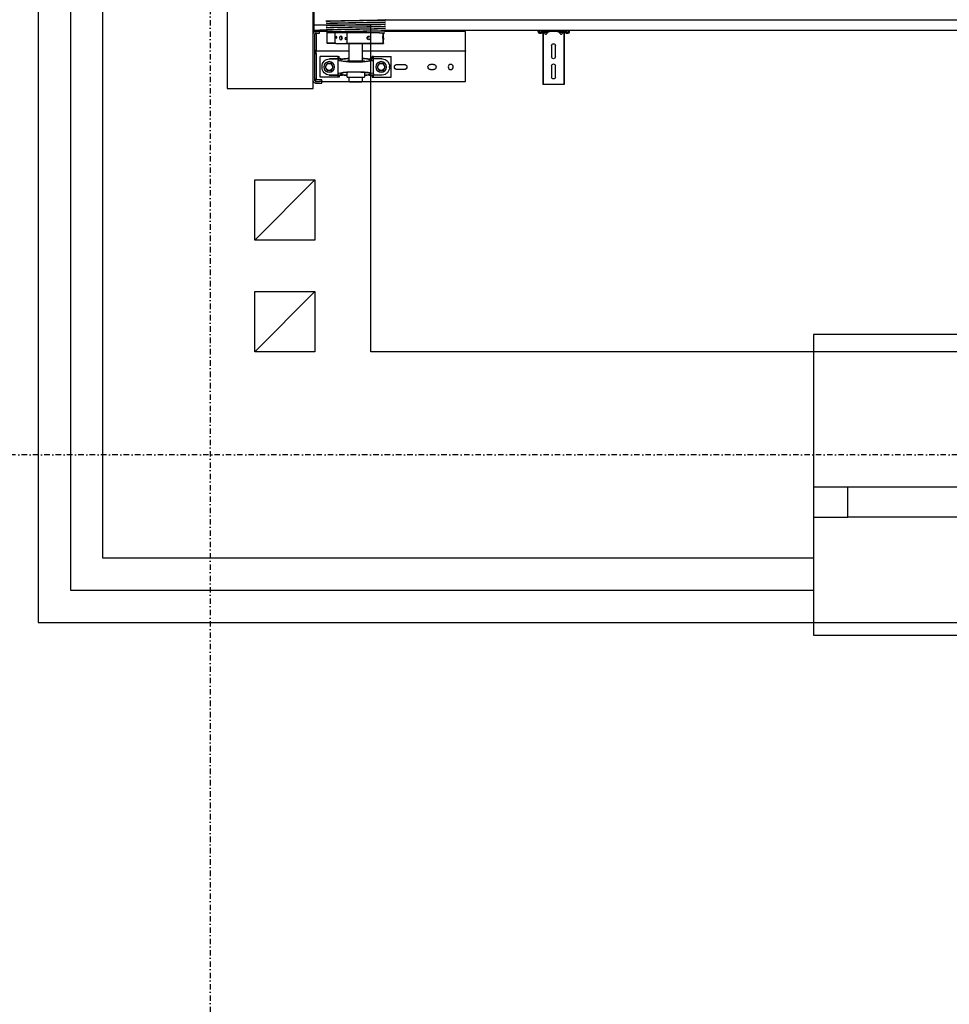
# Model space of a CAD drawing. Header units: centimetres. Extents: x 0 to 55409, y -2708 to 14680.
# Tile 11 of 215: x 29535 to 29751, y 4998 to 5227. Entities that reach past the tile are written whole.
import ezdxf
from ezdxf.enums import TextEntityAlignment as Align

# ---------------------------------------------------------------- set-up
doc = ezdxf.new("R2010")
doc.units = ezdxf.units.CM
doc.header["$LTSCALE"] = 0.01
for name, pattern in [('Ciągłe', [0]), ('DASHDOT', [25.4, 12.7, -6.35, 0, -6.35]), ('DASHED2', [9.525, 6.35, -3.175])]:
    doc.linetypes.add(name, pattern=pattern)
doc.layers.add('A-Wyburzenia', color=35, linetype='DASHED2', lineweight=0)
doc.layers.add('CKWENT', color=3, linetype='Ciągłe', lineweight=25)
for name, color, linetype in [('A_drzwi opis istniejące', 161, 'Continuous'), ('A_Ściany istniejące', 9, 'Continuous'), ('CKDRZWI_', 7, 'Continuous'), ('CKIZOLACJE', 2, 'Continuous'), ('CKOKNA', 4, 'Continuous'), ('CKSIATKA', 7, 'DASHDOT'), ('CKWYMIAR', 3, 'Continuous'), ('PODKŁAD STAN ISTNIEJĄCY', 7, 'Continuous')]:
    doc.layers.add(name, color=color, linetype=linetype)
doc.layers.add('CKPOM_POWIERZ', color=1, linetype='Continuous', plot=False)
doc.layers.add('POWIERZCHNIA ZABUDOWY', color=111, linetype='Continuous', plot=False)
doc.styles.add('SIMPLEX', font='simplex.shx', dxfattribs={"width": 0.7, "height": 17})
doc.styles.get("Standard").update_dxf_attribs({"font": 'ic-simplex.shx', "width": 0.8})
doc.linetypes.add('IZOLACJA_CIEPLNA_OS', pattern='A,0.001,[220,CADKON.SHX,S=0.05,R=0,X=0,Y=0],-1,[220,CADKON.SHX,S=0.05,R=180,X=1,Y=0],-1', length=2.001)
doc.dimstyles.new('Kopia2 CADKON cm', dxfattribs={"dimscale": 5, "dimtxt": 3, "dimasz": 2.5, "dimexe": 1.8, "dimexo": 5, "dimgap": 0.6, "dimtad": 1, "dimrnd": 0.5, "dimtxsty": 'Standard', "dimblk1": 'OBLIQUE', "dimblk2": 'OBLIQUE', "dimsah": 1, "dimcen": 2.5, "dimadec": 1, "dimazin": 2, "dimtfac": 1, "dimtix": 1, "dimtmove": 2, "dimatfit": 3, "dimldrblk": 'OPEN30', "dimfxl": 2, "dimfxlon": 1, "dimtfill": 1, "dimtolj": 1, "dimarcsym": 0})

# ---------------------------------------------------------------- blocks, each defined once
blk = doc.blocks.new('A$7E8719B1CAF')
at = {"color": 7, "linetype": 'Continuous', "lineweight": -3}
for p, q in [((0, 0), (0, 210)), ((0, 210), (200, 210)), ((200, 210), (200, 192)), ((200, 192), (200, 82)), ((204, 192), (204, 82)), ((204, 188), (207, 188)), ((207, 188), (204, 188)), ((205, 197), (215, 197)), ((205, 193), (215, 193)), ((205, 189.6), (205, 193)), ((220, 189.6), (205, 189.6)), ((207, 189.6), (207, 188)), ((207, 128), (207, 188)), ((215, 197), (220, 197)), ((220, 193), (215, 193)), ((216.5, 183.5), (216.5, 135.5)), ((257.9, 183.5), (216.5, 183.5)), ((220, 197), (220, 193)), ((223, 193), (220, 196)), ((220, 193), (220, 189.6)), ((220, 193), (223, 193)), ((221.6, 193), (284, 193)), ((257.9, 183.5), (257.9, 178.5)), ((260.5, 183.5), (257.9, 183.5)), ((260.5, 178.5), (260.5, 183.5)), ((279, 183.5), (319, 183.5)), ((279, 183.5), (279, 171.8)), ((285.5, 195), (284, 193.5)), ((284, 193.5), (314, 193.5)), ((284, 193.5), (284, 183.5)), ((312.5, 195), (285.5, 195)), ((314, 193.5), (312.5, 195)), ((314, 183.5), (314, 193.5)), ((314, 193), (554, 193)), ((319, 171.8), (319, 183.5)), ((337.5, 178.5), (337.5, 183.5)), ((337.5, 183.5), (340.1, 183.5)), ((340.1, 183.5), (381.5, 183.5)), ((340.1, 183.5), (340.1, 178.5)), ((381.5, 183.5), (381.5, 135.5)), ((554, 193), (554, 188)), ((554, 188), (554, 128)), ((735.3, 200), (734.2, 200)), ((734.2, 88.5), (734.2, 200)), ((735.3, 88.5), (735.3, 200)), ((740.4, 200), (735.3, 200)), ((742.2, 200), (740.4, 200)), ((747.8, 200), (742.2, 200)), ((749.7, 200), (747.8, 200)), ((768.6, 200), (749.7, 200)), ((770.5, 200), (768.6, 200)), ((776.1, 200), (770.5, 200)), ((777.8, 200), (776.1, 200)), ((782.9, 200), (777.8, 200)), ((784.1, 200), (782.9, 200)), ((782.9, 88.5), (782.9, 200)), ((784.1, 88.5), (784.1, 200)), ((220.5, 160.5), (220.5, 158.5)), ((227.8, 159.5), (230.1, 163.5)), ((230.1, 163.5), (232.4, 167.5)), ((232.4, 167.5), (237, 167.5)), ((237, 167.5), (241.6, 167.5)), ((237.5, 178.5), (257.9, 178.5)), ((257.9, 178.5), (238.5, 178.5)), ((241.6, 167.5), (243.9, 163.5)), ((243.9, 163.5), (246.2, 159.5)), ((257.9, 178.5), (257.9, 175.4)), ((260.5, 178.5), (257.9, 178.5)), ((257.9, 175.4), (257.9, 143.6)), ((260.5, 178.6), (268, 178.6)), ((330, 178.6), (337.5, 178.6)), ((340.1, 178.5), (337.5, 178.5)), ((340.1, 175.4), (340.1, 178.5)), ((360.5, 178.5), (340.1, 178.5)), ((359.5, 178.5), (340.1, 178.5)), ((340.1, 175.4), (340.1, 143.6)), ((348.8, 159.5), (351.1, 163.5)), ((351.1, 163.5), (353.4, 167.5)), ((353.4, 167.5), (358, 167.5)), ((358, 167.5), (362.6, 167.5)), ((362.6, 167.5), (364.9, 163.5)), ((364.9, 163.5), (367.2, 159.5)), ((377.5, 160.5), (377.5, 158.5)), ((412, 165.5), (395, 165.5)), ((473, 165.5), (480, 165.5)), ((754.6, 157), (754.6, 183)), ((763.6, 183), (763.6, 157)), ((230.1, 155.5), (227.8, 159.5)), ((232.4, 151.5), (230.1, 155.5)), ((237, 151.5), (232.4, 151.5)), ((241.6, 151.5), (237, 151.5)), ((237.5, 140.5), (257.9, 140.5)), ((257.9, 140.5), (238.5, 140.5)), ((243.9, 155.5), (241.6, 151.5)), ((246.2, 159.5), (243.9, 155.5)), ((257.9, 140.5), (257.9, 143.6)), ((257.9, 140.5), (257.9, 135.5)), ((260.5, 140.5), (257.9, 140.5)), ((260.5, 140.5), (260.5, 135.5)), ((260.5, 140.4), (268, 140.4)), ((279, 147.2), (279, 145.4)), ((279, 145.4), (319, 145.4)), ((284, 145.4), (284, 105)), ((314, 105), (314, 145.4)), ((319, 145.4), (319, 147.2)), ((330, 140.4), (337.5, 140.4)), ((337.5, 140.5), (337.5, 135.5)), ((340.1, 140.5), (337.5, 140.5)), ((340.1, 143.6), (340.1, 140.5)), ((340.1, 140.5), (340.1, 135.5)), ((359.5, 140.5), (340.1, 140.5)), ((360.5, 140.5), (340.1, 140.5)), ((351.1, 155.5), (348.8, 159.5)), ((353.4, 151.5), (351.1, 155.5)), ((358, 151.5), (353.4, 151.5)), ((362.6, 151.5), (358, 151.5)), ((364.9, 155.5), (362.6, 151.5)), ((367.2, 159.5), (364.9, 155.5)), ((395, 153.5), (412, 153.5)), ((480, 153.5), (473, 153.5)), ((204, 128), (207, 128)), ((207, 128), (204, 128)), ((204, 120), (207, 123)), ((207, 123), (204, 120)), ((206, 122), (207, 122)), ((207, 128), (207, 123)), ((284, 123), (207, 123)), ((207, 82), (207, 122)), ((257.9, 135.5), (216.5, 135.5)), ((257.9, 135.5), (260.5, 135.5)), ((554, 123), (314, 123)), ((340.1, 135.5), (337.5, 135.5)), ((340.1, 135.5), (381.5, 135.5)), ((554, 128), (554, 123)), ((554, 122), (554, 123)), ((554, 122), (554, 82)), ((754.6, 110), (754.6, 136)), ((763.6, 136), (763.6, 110)), ((233.5, 105), (232.7, 104.2)), ((250, 104.2), (232.7, 104.2)), ((232.7, 104.2), (232.7, 94.8)), ((252.7, 105), (233.5, 105)), ((250, 80), (250, 104.2)), ((252.7, 105), (276.2, 105)), ((276.2, 105), (362.3, 105)), ((278.9, 104.2), (278.9, 80)), ((278.9, 104.2), (362.1, 104.2)), ((362.1, 80), (362.1, 104.2)), ((362.3, 105), (363.6, 105)), ((363.7, 104.2), (363.7, 80)), ((200, 82), (200, 74)), ((200, 74), (200, 25.3)), ((202, 74), (202, 25.3)), ((203, 77), (203, 77.4)), ((204, 77), (203, 77)), ((232.2, 75), (203, 75)), ((207, 82), (204, 82)), ((204, 77), (204, 77.1)), ((210, 81), (205, 81)), ((210, 77), (205, 77)), ((210, 81), (215, 81)), ((215, 77), (210, 77)), ((215, 81), (215, 77)), ((245, 77), (215, 77)), ((215.3, 75), (215.3, 73.5)), ((215.7, 73.5), (215.3, 73.5)), ((215.3, 73.5), (215.8, 73)), ((215.7, 75), (215.7, 73.5)), ((232.7, 73.5), (215.7, 73.5)), ((215.7, 73.5), (216.2, 73)), ((215.8, 73), (216.2, 73)), ((216.2, 73), (232.2, 73)), ((231, 77.7), (231, 77.3)), ((231, 72.7), (231, 72.3)), ((353.9, 80), (232.5, 80)), ((232.7, 89.1), (232.7, 80)), ((353.9, 80), (367, 80)), ((554, 77), (365.8, 77)), ((367, 79.8), (367, 80)), ((367, 74.8), (367, 75.2)), ((636.7, 75), (367, 75)), ((367, 69.8), (367, 70.2)), ((554, 82), (554, 77)), ((711.3, 75), (636.7, 75)), ((3936.6, 75), (711.3, 75)), ((724.2, 78.9), (723.7, 75.5)), ((725.7, 75.3), (723.7, 75.5)), ((726.1, 78.6), (725.7, 75.3)), ((726.4, 75.3), (725.7, 75.3)), ((726.9, 78.6), (726.4, 75.3)), ((729.3, 81.5), (727.1, 81.5)), ((729.3, 79.5), (727.1, 79.5)), ((730, 81.5), (729.3, 81.5)), ((730.4, 77.6), (730.3, 78.6)), ((732.4, 77.9), (732.3, 78.9)), ((733.1, 77.9), (733, 78.9)), ((749.7, 77), (733.4, 77)), ((785.7, 75), (733.4, 75)), ((734.2, 78.4), (734.2, 88.5)), ((735.3, 77.5), (734.2, 78.4)), ((735.3, 77.5), (735.3, 88.5)), ((740.4, 83.3), (735.3, 77.5)), ((745.9, 79), (737.9, 79)), ((737.9, 79), (737.9, 77)), ((747.8, 77.8), (742.2, 83.4)), ((746.3, 79), (745.9, 79)), ((745.9, 77), (745.9, 79)), ((746.3, 77), (746.3, 79)), ((752, 77), (749.7, 77)), ((766.3, 77), (752, 77)), ((768.6, 77), (766.3, 77)), ((785.7, 77), (768.6, 77)), ((776.1, 83.4), (770.5, 77.8)), ((781.4, 79), (773.4, 79)), ((773.4, 79), (773.4, 77)), ((782.9, 77.5), (777.8, 83.3)), ((781.6, 79), (781.4, 79)), ((781.4, 77), (781.4, 79)), ((781.8, 77), (781.8, 78.8)), ((782.9, 77.5), (782.9, 88.5)), ((784.1, 78.4), (782.9, 77.5)), ((784.1, 78.4), (784.1, 88.5)), ((786.4, 75), (785.7, 75)), ((786.8, 78.9), (786.6, 77.9)), ((788.7, 78.6), (788.6, 77.6)), ((789.5, 78.6), (789.3, 77.6)), ((791.9, 81.5), (789.7, 81.5)), ((791.9, 79.5), (789.7, 79.5)), ((792.6, 81.5), (791.9, 81.5)), ((793.3, 75.3), (792.9, 78.6)), ((793.3, 75.3), (795.3, 75.5)), ((794.1, 75.3), (793.3, 75.3)), ((794.1, 75.3), (796, 75.5)), ((795.3, 75.5), (794.9, 78.9)), ((796, 75.5), (795.3, 75.5)), ((796, 75.5), (795.6, 78.9)), ((231, 67.7), (231, 67.3)), ((231, 62.7), (231, 62.3)), ((231, 57.7), (231, 57.3)), ((231, 52.7), (231, 52.3)), ((353, 49.5), (636.7, 49.5)), ((367, 64.8), (367, 65.2)), ((367, 59.8), (367, 60.2)), ((367, 54.8), (367, 55.2)), ((367, 49.8), (367, 50.2)), ((636.7, 49.5), (711.3, 49.5)), ((711.3, 49.5), (3936.6, 49.5))]:
    blk.add_line(p, q, dxfattribs=at)
for centre, radius in [((237, 159.5), 12.5), ((358, 159.5), 12.5), ((520, 159.5), 6)]:
    blk.add_circle(centre, radius, dxfattribs=at)
for centre, radius, start, end in [((205, 192), 5, 90, 180), ((205, 192), 1, 90, 180), ((759.1, 183), 4.5, 0, 180), ((238.5, 160.5), 18, 93.1972, 180), ((237, 159.5), 8, 150, 210), ((237, 159.5), 8, 90, 150), ((237, 159.5), 8, 30, 90), ((238.5, 160.5), 18, 90, 93.1972), ((237, 159.5), 8, 330, 30), ((358, 159.5), 8, 150, 210), ((358, 159.5), 8, 90, 150), ((358, 159.5), 8, 30, 90), ((359.5, 160.5), 18, 86.8028, 90), ((359.5, 160.5), 18, 0, 86.8028), ((358, 159.5), 8, 330, 30), ((395, 159.5), 6, 90, 270), ((412, 159.5), 6, 270, 90), ((473, 159.5), 6, 90, 270), ((480, 159.5), 6, 270, 90), ((238.5, 158.5), 18, 180, 266.8028), ((237, 159.5), 8, 210, 270), ((237, 159.5), 8, 270, 330), ((238.5, 158.5), 18, 266.8028, 270), ((358, 159.5), 8, 210, 270), ((358, 159.5), 8, 270, 330), ((359.5, 158.5), 18, 270, 273.1972), ((359.5, 158.5), 18, 273.1972, 0), ((759.1, 157), 4.5, 180, 0), ((759.1, 136), 4.5, 0, 180), ((266.3, 51.3), 55.3, 104.2053, 107.0848), ((262.6, 51.3), 55.3, 72.9152, 75.7947), ((382.5, 100.6), 20.7, 167.7246, 169.8445), ((343.4, 100.6), 20.7, 10.1555, 12.2754), ((759.1, 110), 4.5, 180, 0), ((205, 82), 5, 180, 270), ((203, 74), 3, 90, 180), ((203, 74), 1, 90, 180), ((205, 82), 1, 180, 270), ((1137, 45694.1), 45625.4, 268.86217, 269.03289), ((1007.4, 38602), 38532.5, 268.8455, 269.04765), ((1137, 45689.1), 45625.4, 268.86217, 269.03289), ((1007.4, 38597), 38532.5, 268.8455, 269.04765), ((391, 2015.4), 1935.7, 268.9006, 269.2866), ((-408.8, 38606.4), 38534.5, 271.15341, 271.15352), ((-408.8, 38601.4), 38534.5, 271.15341, 271.15352), ((-408.8, 38596.4), 38534.5, 271.15341, 271.15352), ((741.3, 82.5), 1.2, 45, 139), ((749.7, 79.7), 2.7, 225, 270), ((768.6, 79.7), 2.7, 270, 315), ((776.9, 82.5), 1.2, 41, 135), ((1137, 45684.1), 45625.4, 268.86217, 269.03289), ((1007.4, 38592), 38532.5, 268.8455, 269.04765), ((1137, 45679.1), 45625.4, 268.86217, 269.03289), ((1007.4, 38587), 38532.5, 268.8455, 269.04765), ((1137, 45674.1), 45625.4, 268.86217, 269.03289), ((1007.4, 38582), 38532.5, 268.8455, 269.04765), ((1137, 45669.1), 45625.4, 268.86217, 269.03289), ((1007.4, 38577), 38532.5, 268.8455, 269.04765), ((-408.8, 38591.4), 38534.5, 271.15341, 271.15352), ((-408.8, 38586.4), 38534.5, 271.15341, 271.15352), ((-408.8, 38581.4), 38534.5, 271.15341, 271.15352), ((-408.8, 38576.4), 38534.5, 271.15341, 271.15352)]:
    blk.add_arc(centre, radius, start, end, dxfattribs=at)
for centre, major_axis, ratio, start_param, end_param in [((299, 175.4), (-41.1, 0), 0.118535, 0, 3.141593), ((299, 175.4), (-36.1, 0), 0.118535, 5.29957, 6.283185), ((299, 175.4), (-36.1, 0), 0.118535, 0, 4.125208), ((299, 175.4), (-41.1, 0), 0.118535, 5.220603, 5.56644), ((299, 175.4), (-41.1, 0), 0.118535, 3.858338, 4.204175), ((299, 143.6), (-41.1, 0), 0.118535, 3.141593, 6.283185), ((299, 143.6), (-36.1, 0), 0.118535, 1.999302, 6.283185), ((299, 143.6), (-36.1, 0), 0.118535, 0, 1.14229), ((299, 143.6), (-41.1, 0), 0.118535, 0.716745, 1.197203), ((299, 143.6), (-41.1, 0), 0.118535, 1.94439, 2.424847), ((727.1, 78.5), (0, 3), 0.999962, 0, 1.448623), ((727.1, 78.5), (0, 1), 0.999962, 0, 1.448623), ((727.9, 78.5), (0, 1), 0.999962, 0, 1.448623), ((729.3, 78.5), (0, -3), 0.999962, 1.692969, 3.141593), ((729.3, 78.5), (0, -1), 0.999962, 1.692969, 3.141593), ((730, 78.5), (0, -3), 0.999962, 1.692969, 3.141593), ((733.4, 78), (0, -3), 0.999962, 4.834562, 6.283185), ((733.4, 78), (0, -1), 0.999962, 4.834562, 6.283185), ((734.1, 78), (0, -1), 0.999962, 4.834562, 6.283185), ((785.7, 78), (0, 1), 0.999962, 3.141593, 4.590216), ((785.7, 78), (0, 3), 0.999962, 3.141593, 4.590216), ((786.4, 78), (0, 3), 0.999962, 3.141593, 4.590216), ((789.7, 78.5), (0, 3), 0.999962, 0, 1.448623), ((789.7, 78.5), (0, 1), 0.999962, 0, 1.448623), ((790.5, 78.5), (0, 1), 0.999962, 0, 1.448623), ((791.9, 78.5), (0, -3), 0.999962, 1.692969, 3.141593), ((791.9, 78.5), (0, -1), 0.999962, 1.692969, 3.141593), ((792.6, 78.5), (0, -3), 0.999962, 1.692969, 3.141593)]:
    blk.add_ellipse(centre, major_axis=major_axis, ratio=ratio, start_param=start_param, end_param=end_param, dxfattribs=at)
for centre, major_axis, ratio in [((253.5, 90.5), (0, 2.1), 0.841709), ((264.4, 92), (0, 4.25), 0.841709), ((275.4, 93.5), (0, 2.1), 0.841709), ((362.3, 90.5), (0, -2.1), 0.04674), ((362.9, 92), (0, 4.25), 0.04674), ((363.5, 93.5), (0, -2.1), 0.04674)]:
    blk.add_ellipse(centre, major_axis=major_axis, ratio=ratio, dxfattribs=at)
for points in [[(264.4, 178.5), (263.1, 179.1), (261.8, 179.7), (260.5, 180.3)], [(337.5, 180.3), (336.1, 179.7), (334.8, 179.1), (333.4, 178.4)], [(264.4, 140.5), (263.1, 139.9), (261.8, 139.3), (260.5, 138.7)], [(337.5, 138.7), (336.1, 139.3), (334.8, 139.9), (333.4, 140.6)], [(232.7, 94.9), (232.7, 94.1), (232.8, 93.1), (232.8, 92)], [(232.8, 92), (232.8, 90.9), (232.7, 89.9), (232.7, 89.1)], [(326.6, 89.1), (327.2, 89.9), (327.6, 90.9), (327.6, 92)], [(327.6, 92), (327.6, 93.1), (327.3, 94.1), (326.7, 94.9)], [(367, 75.2), (367, 75.2), (367, 75.2), (366.9, 75.2)], [(367, 70.2), (367, 70.2), (367, 70.2), (366.9, 70.2)], [(367, 65.2), (367, 65.2), (367, 65.2), (366.9, 65.2)], [(367, 60.2), (367, 60.2), (367, 60.2), (366.9, 60.2)], [(367, 55.2), (367, 55.2), (367, 55.2), (366.9, 55.2)], [(367, 50.2), (367, 50.2), (367, 50.2), (366.9, 50.2)]]:
    blk.add_open_spline(points, degree=3, dxfattribs=at)
for points, knots in [([(267.1, 94.8), (266.5, 94), (266.2, 93), (266.2, 91), (266.5, 90), (267.1, 89.2)], [0.384709, 0.384709, 0.384709, 0.384709, 0.5, 0.5, 0.6138838, 0.6138838, 0.6138838, 0.6138838]), ([(333.1, 92), (333.1, 90.9), (332.7, 89.8), (331.4, 88.2), (330.4, 87.8), (328.4, 87.7), (327.4, 88.2), (326, 89.8), (325.6, 90.9), (325.6, 93.1), (326, 94.2), (327.4, 95.8), (328.4, 96.2), (330.4, 96.3), (331.4, 95.8), (332.7, 94.2), (333.1, 93.1), (333.1, 92)], [0, 0, 0, 0, 0.125, 0.125, 0.25, 0.25, 0.375, 0.375, 0.5, 0.5, 0.625, 0.625, 0.75, 0.75, 0.875, 0.875, 1, 1, 1, 1]), ([(232.4, 74.4), (232.4, 74.3), (232.3, 73.9), (232, 73.4), (231.5, 73), (231.1, 72.7), (230.7, 72.6), (230.4, 72.5), (230.3, 72.5), (230.2, 72.5), (230.1, 72.5), (230.1, 72.5), (230.1, 72.5), (230.1, 72.5)], [0, 0, 0, 0, 0.064622, 0.1882469, 0.2912198, 0.3781099, 0.4488081, 0.4989945, 0.5291887, 0.5573451, 0.5985172, 0.6805825, 0.8196711, 0.8196711, 0.8196711, 0.8196711]), ([(232.4, 69.4), (232.4, 69.3), (232.3, 68.9), (232, 68.4), (231.5, 68), (231.1, 67.7), (230.7, 67.6), (230.4, 67.5), (230.3, 67.5), (230.2, 67.5), (230.1, 67.5), (230.1, 67.5), (230.1, 67.5), (230.1, 67.5)], [0, 0, 0, 0, 0.064622, 0.1882469, 0.2912198, 0.3781099, 0.4488081, 0.4989945, 0.5291887, 0.5573451, 0.5985172, 0.6805825, 0.8196711, 0.8196711, 0.8196711, 0.8196711]), ([(367.9, 75), (367.9, 75), (367.9, 75), (367.9, 75), (367.7, 75), (367.5, 75), (367.2, 75.1), (366.6, 75.4), (366.1, 75.8), (365.7, 76.4), (365.6, 76.8), (365.6, 76.9)], [0.0426339, 0.0426339, 0.0426339, 0.0426339, 0.1632242, 0.3461528, 0.3893898, 0.4291652, 0.4998815, 0.6043356, 0.7678464, 0.9329424, 1, 1, 1, 1]), ([(367.9, 70), (367.9, 70), (367.9, 70), (367.9, 70), (367.7, 70), (367.5, 70), (367.2, 70.1), (366.6, 70.4), (366.1, 70.8), (365.7, 71.4), (365.6, 71.8), (365.6, 71.9)], [0.0426339, 0.0426339, 0.0426339, 0.0426339, 0.1632242, 0.3461528, 0.3893898, 0.4291652, 0.4998815, 0.6043356, 0.7678464, 0.9329424, 1, 1, 1, 1]), ([(232.4, 64.4), (232.4, 64.3), (232.3, 63.9), (232, 63.4), (231.5, 63), (231.1, 62.7), (230.7, 62.6), (230.4, 62.5), (230.3, 62.5), (230.2, 62.5), (230.1, 62.5), (230.1, 62.5), (230.1, 62.5), (230.1, 62.5)], [0, 0, 0, 0, 0.064622, 0.1882469, 0.2912198, 0.3781099, 0.4488081, 0.4989945, 0.5291887, 0.5573451, 0.5985172, 0.6805825, 0.8196711, 0.8196711, 0.8196711, 0.8196711]), ([(232.4, 59.4), (232.4, 59.3), (232.3, 58.9), (232, 58.4), (231.5, 58), (231.1, 57.7), (230.7, 57.6), (230.4, 57.5), (230.3, 57.5), (230.2, 57.5), (230.1, 57.5), (230.1, 57.5), (230.1, 57.5), (230.1, 57.5)], [0, 0, 0, 0, 0.064622, 0.1882469, 0.2912198, 0.3781099, 0.4488081, 0.4989945, 0.5291887, 0.5573451, 0.5985172, 0.6805825, 0.8196711, 0.8196711, 0.8196711, 0.8196711]), ([(232.4, 54.4), (232.4, 54.3), (232.3, 53.9), (232, 53.4), (231.5, 53), (231.1, 52.7), (230.7, 52.6), (230.4, 52.5), (230.3, 52.5), (230.2, 52.5), (230.1, 52.5), (230.1, 52.5), (230.1, 52.5), (230.1, 52.5)], [0, 0, 0, 0, 0.064622, 0.1882469, 0.2912198, 0.3781099, 0.4488081, 0.4989945, 0.5291887, 0.5573451, 0.5985172, 0.6805825, 0.8196711, 0.8196711, 0.8196711, 0.8196711]), ([(367.9, 65), (367.9, 65), (367.9, 65), (367.9, 65), (367.7, 65), (367.5, 65), (367.2, 65.1), (366.6, 65.4), (366.1, 65.8), (365.7, 66.4), (365.6, 66.8), (365.6, 66.9)], [0.0426339, 0.0426339, 0.0426339, 0.0426339, 0.1632242, 0.3461528, 0.3893898, 0.4291652, 0.4998815, 0.6043356, 0.7678464, 0.9329424, 1, 1, 1, 1]), ([(367.9, 60), (367.9, 60), (367.9, 60), (367.9, 60), (367.7, 60), (367.5, 60), (367.2, 60.1), (366.6, 60.4), (366.1, 60.8), (365.7, 61.4), (365.6, 61.8), (365.6, 61.9)], [0.0426339, 0.0426339, 0.0426339, 0.0426339, 0.1632242, 0.3461528, 0.3893898, 0.4291652, 0.4998815, 0.6043356, 0.7678464, 0.9329424, 1, 1, 1, 1]), ([(367.9, 55), (367.9, 55), (367.9, 55), (367.9, 55), (367.7, 55), (367.5, 55), (367.2, 55.1), (366.6, 55.4), (366.1, 55.8), (365.7, 56.4), (365.6, 56.8), (365.6, 56.9)], [0.0426339, 0.0426339, 0.0426339, 0.0426339, 0.1632242, 0.3461528, 0.3893898, 0.4291652, 0.4998815, 0.6043356, 0.7678464, 0.9329424, 1, 1, 1, 1]), ([(367.9, 50), (367.9, 50), (367.9, 50), (367.9, 50), (367.7, 50), (367.5, 50), (367.2, 50.1), (366.6, 50.4), (366.1, 50.8), (365.7, 51.4), (365.6, 51.8), (365.6, 51.9)], [0.0426339, 0.0426339, 0.0426339, 0.0426339, 0.1632242, 0.3461528, 0.3893898, 0.4291652, 0.4998815, 0.6043356, 0.7678464, 0.9329424, 1, 1, 1, 1])]:
    blk.add_open_spline(points, degree=3, knots=knots, dxfattribs=at)
blk = doc.blocks.new('A$7E8718815272C8')
at = {"layer": 'A-Wyburzenia', "ltscale": 2}
blk.add_lwpolyline([(49, -130.25), (49, -535.25)], dxfattribs=at)
at = {"layer": 'A_Ściany istniejące'}
for p, q in [((0, -530.25), (0, -660.5)), ((62.41, -536.5), (49, -536.5)), ((62.41, -612.5), (62.41, -536.5)), ((165.41, -612.5), (62.41, -612.5)), ((0, -660.5), (165.41, -660.5))]:
    blk.add_line(p, q, dxfattribs=at)
for points in [[(49, -536.5), (49, -535.25)], [(165.41, -612.5), (165.41, -660.5)]]:
    blk.add_lwpolyline(points, dxfattribs=at)
at = {"layer": 'CKOKNA'}
for p, q in [((311.41, -608.5), (165.41, -608.5)), ((303.41, -644), (165.41, -644)), ((303.41, -651), (173.41, -651)), ((165.41, -678.5), (311.41, -678.5))]:
    blk.add_line(p, q, dxfattribs=at)
for points in [[(165.41, -608.5), (165.41, -612.5)], [(165.41, -675.5), (165.41, -678.5)]]:
    blk.add_lwpolyline(points, dxfattribs=at)
blk.add_lwpolyline([(173.41, -644), (165.41, -644), (165.41, -651), (173.41, -651)], close=True, dxfattribs=at)
at = {"layer": 'A_drzwi opis istniejące', "style": 'SIMPLEX', "width": 0.8}
for tag, p in [('230', (1043.61, -607.59)), ('200', (1068.26, -607.78)), ('200', (1828.36, -1338.28)), ('90', (1803.7, -1338.09))]:
    blk.add_attdef(tag, text='', height=16, rotation=90, dxfattribs=at).set_placement(p, align=Align.CENTER)
for tag, p in [('80', (1900.82, -1184.7)), ('200', (1900.63, -1209.35))]:
    blk.add_attdef(tag, text='', height=16, dxfattribs=at).set_placement(p, align=Align.CENTER)
blk = doc.blocks.new('_OBLIQUE')
at = {"color": 0, "linetype": 'ByBlock'}
blk.add_line((-0.5, -0.5), (0.5, 0.5), dxfattribs=at)
blk = doc.blocks.new('*D485')
at = {"layer": 'CKWYMIAR', "color": 0, "lineweight": -2}
for p, q in [((29393.5, 5714.1), (29374.5, 5714.1)), ((29383.5, 5714.1), (29383.5, 5150.1)), ((29393.5, 5150.1), (29374.5, 5150.1))]:
    blk.add_line(p, q, dxfattribs=at)
at = {"layer": 'CKWYMIAR', "color": 0, "lineweight": -2, "xscale": 12.5, "yscale": 12.5, "zscale": 12.5}
for p, rotation in [((29383.5, 5714.1), 90), ((29383.5, 5150.1), 270)]:
    blk.add_blockref('_OBLIQUE', p, dxfattribs=dict(at, rotation=rotation))
at = {"layer": 'CKWYMIAR', "color": 0, "lineweight": -3, "insert": (29373, 5432.1), "char_height": 15, "attachment_point": 5, "rotation": 90, "bg_fill": 3, "box_fill_scale": 1.1, "bg_fill_color": 256, "bg_fill_true_color": 13158600, "bg_fill_transparency": 0}
blk.add_mtext('\\A1;564', dxfattribs=at)
blk = doc.blocks.new('_Open30')
at = {"color": 0, "linetype": 'ByBlock', "lineweight": -2}
for p, q in [((-1, 0.268), (0, 0)), ((0, 0), (-1, -0.268)), ((0, 0), (-1, 0))]:
    blk.add_line(p, q, dxfattribs=at)
blk = doc.blocks.new('*D486')
at = {"layer": 'CKWYMIAR', "color": 0, "lineweight": -2}
for p, q in [((29393.5, 5150.1), (29374.5, 5150.1)), ((29383.5, 5150.1), (29383.5, 5087.1)), ((29393.5, 5087.1), (29374.5, 5087.1))]:
    blk.add_line(p, q, dxfattribs=at)
at = {"layer": 'CKWYMIAR', "color": 0, "lineweight": -2, "xscale": 12.5, "yscale": 12.5, "zscale": 12.5}
for p, rotation in [((29383.5, 5150.1), 90), ((29383.5, 5087.1), 270)]:
    blk.add_blockref('_OBLIQUE', p, dxfattribs=dict(at, rotation=rotation))
at = {"layer": 'CKWYMIAR', "color": 0, "lineweight": -3, "insert": (29373, 5118.6), "char_height": 15, "attachment_point": 5, "rotation": 90, "bg_fill": 3, "box_fill_scale": 1.1, "bg_fill_color": 256, "bg_fill_true_color": 13158600, "bg_fill_transparency": 0}
blk.add_mtext('\\A1;63', dxfattribs=at)
blk = doc.blocks.new('*D489')
at = {"layer": 'CKWYMIAR', "color": 0, "lineweight": -2}
for p, q in [((29353.5, 5237.35), (29334.5, 5237.35)), ((29343.5, 5237.35), (29343.5, 5087.1)), ((29353.5, 5087.1), (29334.5, 5087.1))]:
    blk.add_line(p, q, dxfattribs=at)
at = {"layer": 'CKWYMIAR', "color": 0, "lineweight": -2, "xscale": 12.5, "yscale": 12.5, "zscale": 12.5}
for p, rotation in [((29343.5, 5237.35), 90), ((29343.5, 5087.1), 270)]:
    blk.add_blockref('_OBLIQUE', p, dxfattribs=dict(at, rotation=rotation))
at = {"layer": 'CKWYMIAR', "color": 0, "lineweight": -3, "insert": (29333, 5162.23), "char_height": 15, "attachment_point": 5, "rotation": 90, "bg_fill": 3, "box_fill_scale": 1.1, "bg_fill_color": 256, "bg_fill_true_color": 13158600, "bg_fill_transparency": 0}
blk.add_mtext('\\A1;150', dxfattribs=at)
blk = doc.blocks.new('*D490')
at = {"layer": 'CKWYMIAR', "color": 0, "lineweight": -2}
for p, q in [((29313.5, 5777.54), (29294.5, 5777.54)), ((29303.5, 5777.54), (29303.5, 5087.1)), ((29313.5, 5087.1), (29294.5, 5087.1))]:
    blk.add_line(p, q, dxfattribs=at)
at = {"layer": 'CKWYMIAR', "color": 0, "lineweight": -2, "xscale": 12.5, "yscale": 12.5, "zscale": 12.5}
for p, rotation in [((29303.5, 5777.54), 90), ((29303.5, 5087.1), 270)]:
    blk.add_blockref('_OBLIQUE', p, dxfattribs=dict(at, rotation=rotation))
at = {"layer": 'CKWYMIAR', "color": 0, "lineweight": -3, "insert": (29291.58, 5432.32), "char_height": 15, "attachment_point": 5, "rotation": 90, "bg_fill": 3, "box_fill_scale": 1.1, "bg_fill_color": 256, "bg_fill_true_color": 13158600, "bg_fill_transparency": 0}
blk.add_mtext('\\A1;690,5', dxfattribs=at)
blk = doc.blocks.new('*D491')
at = {"layer": 'CKWYMIAR', "color": 0, "lineweight": -2}
for p, q in [((29313.5, 5087.1), (29294.5, 5087.1)), ((29303.5, 5087.1), (29303.5, 4398.1)), ((29313.5, 4398.1), (29294.5, 4398.1))]:
    blk.add_line(p, q, dxfattribs=at)
at = {"layer": 'CKWYMIAR', "color": 0, "lineweight": -2, "xscale": 12.5, "yscale": 12.5, "zscale": 12.5}
for p, rotation in [((29303.5, 5087.1), 90), ((29303.5, 4398.1), 270)]:
    blk.add_blockref('_OBLIQUE', p, dxfattribs=dict(at, rotation=rotation))
at = {"layer": 'CKWYMIAR', "color": 0, "lineweight": -3, "insert": (29293, 4742.6), "char_height": 15, "attachment_point": 5, "rotation": 90, "bg_fill": 3, "box_fill_scale": 1.1, "bg_fill_color": 256, "bg_fill_true_color": 13158600, "bg_fill_transparency": 0}
blk.add_mtext('\\A1;689', dxfattribs=at)
blk = doc.blocks.new('*D492')
at = {"layer": 'CKWYMIAR', "color": 0, "lineweight": -2}
for p, q in [((29353.5, 5087.1), (29334.5, 5087.1)), ((29343.5, 5087.1), (29343.5, 4398.1)), ((29353.5, 4398.1), (29334.5, 4398.1))]:
    blk.add_line(p, q, dxfattribs=at)
at = {"layer": 'CKWYMIAR', "color": 0, "lineweight": -2, "xscale": 12.5, "yscale": 12.5, "zscale": 12.5}
for p, rotation in [((29343.5, 5087.1), 90), ((29343.5, 4398.1), 270)]:
    blk.add_blockref('_OBLIQUE', p, dxfattribs=dict(at, rotation=rotation))
at = {"layer": 'CKWYMIAR', "color": 0, "lineweight": -3, "insert": (29333, 4742.6), "char_height": 15, "attachment_point": 5, "rotation": 90, "bg_fill": 3, "box_fill_scale": 1.1, "bg_fill_color": 256, "bg_fill_true_color": 13158600, "bg_fill_transparency": 0}
blk.add_mtext('\\A1;689', dxfattribs=at)
blk = doc.blocks.new('*D493')
at = {"layer": 'CKWYMIAR', "color": 0, "lineweight": -2}
for p, q in [((29393.5, 5087.1), (29374.5, 5087.1)), ((29383.5, 5087.1), (29383.5, 4913.6)), ((29393.5, 4913.6), (29374.5, 4913.6))]:
    blk.add_line(p, q, dxfattribs=at)
at = {"layer": 'CKWYMIAR', "color": 0, "lineweight": -2, "xscale": 12.5, "yscale": 12.5, "zscale": 12.5}
for p, rotation in [((29383.5, 5087.1), 90), ((29383.5, 4913.6), 270)]:
    blk.add_blockref('_OBLIQUE', p, dxfattribs=dict(at, rotation=rotation))
at = {"layer": 'CKWYMIAR', "color": 0, "lineweight": -3, "insert": (29371.58, 5000.35), "char_height": 15, "attachment_point": 5, "rotation": 90, "bg_fill": 3, "box_fill_scale": 1.1, "bg_fill_color": 256, "bg_fill_true_color": 13158600, "bg_fill_transparency": 0}
blk.add_mtext('\\A1;173,5', dxfattribs=at)
blk = doc.blocks.new('A$7E8A383135198')
at = {"layer": 'CKSIATKA', "ltscale": 10}
for p, q in [((40, 268.18), (40, -990.38)), ((2215, -651.43), (-268, -651.43))]:
    blk.add_line(p, q, dxfattribs=at)

msp = doc.modelspace()

# ---------------------------------------------------------------- linework, layer by layer
at = {"layer": 'CKIZOLACJE'}
for points in [[(29539.236, 5237.354), (29539.236, 5087.104), (29719.644, 5087.104)], [(29719.644, 5102.104), (29719.644, 5087.104)]]:
    msp.add_lwpolyline(points, dxfattribs=at)
at = {"layer": 'CKIZOLACJE', "linetype": 'IZOLACJA_CIEPLNA_OS', "ltscale": 5.5}
msp.add_lwpolyline([(29546.736, 5232.354), (29546.736, 5094.604), (29719.644, 5094.604)], dxfattribs=at)
at = {"layer": 'CKPOM_POWIERZ'}
msp.add_lwpolyline([(29616.644, 5226.104, 0.0000171), (29603.236, 5226.104, 0.0000171), (29603.234, 5714.104), (31730.236, 5724.076), (31730.236, 5161.611), (30722.051, 5161.611), (30722.14, 5150.104), (29616.644, 5150.104)], format="xyb", close=True, dxfattribs=at)

# ---------------------------------------------------------------- block references
at = {"layer": 'CKDRZWI_', "xscale": -0.1, "yscale": 0.1, "zscale": 0.1, "rotation": 180}
msp.add_blockref('A$7E8719B1CAF', (29583.236, 5232.354), dxfattribs=at)
at = {"layer": 'PODKŁAD STAN ISTNIEJĄCY'}
msp.add_blockref('A$7E8718815272C8', (29554.236, 5762.604), dxfattribs=at)

# ---------------------------------------------------------------- next in the draw order: dimensions: what is measured, and where the dimension line sits
at = {"layer": 'CKWYMIAR', "lineweight": -3}
dim = msp.add_linear_dim(base=(29383.502, 5150.104), p1=(29603.234, 5714.104), p2=(29616.644, 5150.104), angle=90, dimstyle='Kopia2 CADKON cm', override={"dimtxt": 3}, dxfattribs=at)
dim.commit()
dim.dimension.update_dxf_attribs({"geometry": '*D485', "text_midpoint": (29373.002, 5432.104)})

# ---------------------------------------------------------------- next in the draw order: linework, layer by layer
at = {"layer": 'CKWENT'}
msp.add_lwpolyline([(29589.644, 5190.104), (29603.644, 5190.104), (29603.644, 5176.104), (29589.644, 5176.104)], close=True, dxfattribs=at)
msp.add_lwpolyline([(29589.644, 5176.104), (29603.644, 5190.104)], dxfattribs=at)

# ---------------------------------------------------------------- next in the draw order: dimensions: what is measured, and where the dimension line sits
at = {"layer": 'CKWYMIAR', "lineweight": -3}
dim = msp.add_linear_dim(base=(29383.502, 5087.104), p1=(29616.644, 5150.104), p2=(29539.236, 5087.104), angle=90, dimstyle='Kopia2 CADKON cm', override={"dimtxt": 3}, dxfattribs=at)
dim.commit()
dim.dimension.update_dxf_attribs({"geometry": '*D486', "text_midpoint": (29373.002, 5118.604)})

# ---------------------------------------------------------------- next in the draw order: linework, layer by layer
at = {"layer": 'CKWENT'}
msp.add_lwpolyline([(29589.644, 5164.104), (29603.644, 5164.104), (29603.644, 5150.104), (29589.644, 5150.104)], close=True, dxfattribs=at)
msp.add_lwpolyline([(29589.644, 5150.104), (29603.644, 5164.104)], dxfattribs=at)

# ---------------------------------------------------------------- next in the draw order: dimensions: what is measured, and where the dimension line sits
at = {"layer": 'CKWYMIAR', "lineweight": -3}
dim = msp.add_linear_dim(base=(29343.502, 5087.104), p1=(29539.236, 5237.354), p2=(29539.236, 5087.104), angle=90, dimstyle='Kopia2 CADKON cm', override={"dimtxt": 3}, dxfattribs=at)
dim.commit()
dim.dimension.update_dxf_attribs({"geometry": '*D489', "text_midpoint": (29333.002, 5162.229)})

# ---------------------------------------------------------------- next in the draw order: dimensions: what is measured, and where the dimension line sits
dim = msp.add_linear_dim(base=(29303.502, 5087.104), p1=(29539.236, 5777.537), p2=(29539.236, 5087.104), angle=90, dimstyle='Kopia2 CADKON cm', override={"dimtxt": 3}, dxfattribs=at)
dim.commit()
dim.dimension.update_dxf_attribs({"geometry": '*D490', "text_midpoint": (29291.577, 5432.321)})

# ---------------------------------------------------------------- next in the draw order: dimensions: what is measured, and where the dimension line sits
dim = msp.add_linear_dim(base=(29303.502, 4398.104), p1=(29539.236, 5087.104), p2=(30795.736, 4398.104), angle=90, dimstyle='Kopia2 CADKON cm', override={"dimtxt": 3}, dxfattribs=at)
dim.commit()
dim.dimension.update_dxf_attribs({"geometry": '*D491', "text_midpoint": (29293.002, 4742.604)})

# ---------------------------------------------------------------- next in the draw order: dimensions: what is measured, and where the dimension line sits
dim = msp.add_linear_dim(base=(29343.502, 4398.104), p1=(29539.236, 5087.104), p2=(30795.736, 4398.104), angle=90, dimstyle='Kopia2 CADKON cm', override={"dimtxt": 3}, dxfattribs=at)
dim.commit()
dim.dimension.update_dxf_attribs({"geometry": '*D492', "text_midpoint": (29333.002, 4742.604)})

# ---------------------------------------------------------------- next in the draw order: dimensions: what is measured, and where the dimension line sits
dim = msp.add_linear_dim(base=(29383.502, 4913.604), p1=(29539.236, 5087.104), p2=(30863.991, 4913.604), angle=90, dimstyle='Kopia2 CADKON cm', override={"dimtxt": 3}, dxfattribs=at)
dim.commit()
dim.dimension.update_dxf_attribs({"geometry": '*D493', "text_midpoint": (29371.577, 5000.354)})

# ---------------------------------------------------------------- next in the draw order: linework, layer by layer
at = {"layer": 'POWIERZCHNIA ZABUDOWY'}
msp.add_lwpolyline([(29539.236, 5777.537), (29539.236, 5087.104), (30795.736, 5087.104), (30795.736, 4398.104), (32304.236, 4398.104), (32304.236, 4558.252), (32721.236, 4558.252), (32721.236, 5787.604), (31784.236, 5787.604), (29539.236, 5777.537)], dxfattribs=at)

# ---------------------------------------------------------------- next in the draw order: block references
at = {"layer": 'CKIZOLACJE'}
msp.add_blockref('A$7E8A383135198', (29539.236, 5777.537), dxfattribs=at)

doc.saveas('drawing.dxf')
